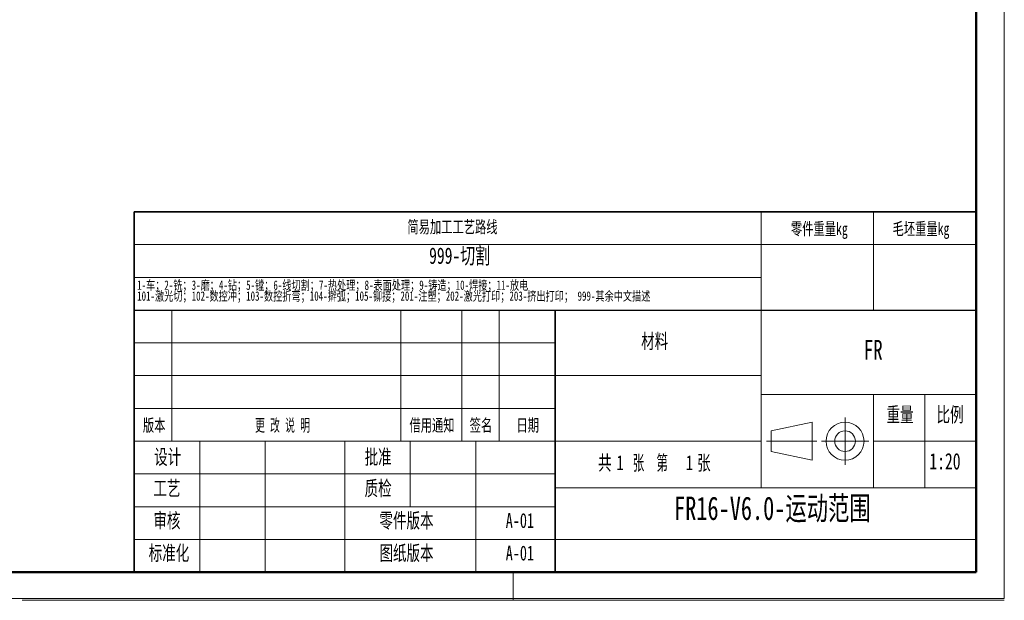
# Model space of a CAD drawing. Header units: millimetres. Extents: x -4 to 420, y 0 to 297.
# Tile 5 of 10: x 209 to 420, y 0 to 124. Entities that reach past the tile are written whole.
import ezdxf

# ---------------------------------------------------------------- set-up
doc = ezdxf.new("R2010")
doc.units = ezdxf.units.MM
doc.linetypes.add('CENTERX2', pattern=[20.32, 12.7, -2.54, 2.54, -2.54])
doc.layers.get('0').update_dxf_attribs({"lineweight": 18})
doc.layers.add('文字层', color=7, linetype='Continuous', lineweight=25)
doc.layers.add('细线层', color=7, linetype='Continuous', lineweight=25)
doc.styles.add('SLDTEXTSTYLE0', font='txt', dxfattribs={"width": 0.7})
doc.styles.add('SLDTEXTSTYLE1', font='txt', dxfattribs={"width": 0.614286})
doc.styles.add('SLDTEXTSTYLE2', font='txt', dxfattribs={"width": 0.7})
doc.styles.add('SLDTEXTSTYLE3', font='txt', dxfattribs={"width": 0.6})

# ---------------------------------------------------------------- blocks, each defined once
blk = doc.blocks.new('SW_NOTE_0')
at = {"color": 0, "linetype": 'Continuous', "lineweight": 0, "attachment_point": 2}
for s, insert, char_height, width, style in [('共', (2.18, 4.09), 3.17, 5.8604, 'SLDTEXTSTYLE0'), ('张  第', (11.91, 4.09), 3.175, 15.6444, 'SLDTEXTSTYLE3'), ('张', (23.35, 4.09), 3.17, 5.6866, 'SLDTEXTSTYLE0'), ('1', (5.42, 4.09), 3.17, 1.8128, 'SLDTEXTSTYLE2'), ('1', (20.24, 4.09), 3.17, 1.8128, 'SLDTEXTSTYLE2')]:
    blk.add_mtext(s, dxfattribs=dict(at, insert=insert, char_height=char_height, width=width, style=style))
blk = doc.blocks.new('SW_NOTE_1')
at = {"color": 0, "linetype": 'Continuous', "lineweight": 0, "char_height": 2, "attachment_point": 1, "style": 'SLDTEXTSTYLE0'}
for s, insert, width in [('1-车；2-铣；3-磨；4-钻；5-镗；6-线切割；7-热处理；8-表面处理；9-铸造；10-焊接；11-放电', (0, 2.58), 171.5039), ('101-激光切；102-数控冲；103-数控折弯；104-擀弧；105-铆接；201-注塑；202-激光打印；203-挤出打印； 999-其余中文描述', (0, 0.25), 225.6425)]:
    blk.add_mtext(s, dxfattribs=dict(at, insert=insert, width=width))

msp = doc.modelspace()

# ---------------------------------------------------------------- linework, layer by layer
at = {"color": 7, "linetype": 'Continuous', "lineweight": 18}
for p, q in [((419.99, 297.4), (419.99, 0.4)), ((368, 75.99), (368, 82.99)), ((392, 75.99), (392, 82.99)), ((234, 75.99), (414, 75.99)), ((368, 61.99), (368, 75.99)), ((392, 61.99), (392, 75.99)), ((368, 68.99), (234, 68.99)), ((242, 33.99), (242, 61.99)), ((291, 33.99), (291, 61.99)), ((304, 33.99), (304, 61.99)), ((312, 33.99), (312, 61.99)), ((368, 61.99), (368, 23.99)), ((324, 54.99), (234, 54.99)), ((324, 47.99), (234, 47.99)), ((324, 47.99), (368, 47.99)), ((414, 43.99), (368, 43.99)), ((392, 43.99), (392, 23.99)), ((403, 43.99), (403, 23.99)), ((324, 40.99), (234, 40.99)), ((370.12, 36.2), (378.95, 38.05)), ((378.95, 38.05), (378.95, 29.92)), ((370.12, 36.2), (370.12, 31.78)), ((368, 33.99), (234, 33.99)), ((248, 5.99), (248, 33.99)), ((262, 5.99), (262, 33.99)), ((279, 5.99), (279, 33.99)), ((293, 19.99), (293, 33.99)), ((307, 5.99), (307, 33.99)), ((392, 33.99), (414, 33.99)), ((370.12, 31.78), (378.95, 29.92)), ((324, 26.99), (234, 26.99)), ((368, 23.99), (324, 23.99)), ((414, 23.99), (368, 23.99)), ((324, 19.99), (234, 19.99)), ((324, 12.99), (234, 12.99)), ((315, 5.99), (315, -0.01)), ((0, 0.4), (419.99, 0.4)), ((210, -0.01), (420, -0.01))]:
    msp.add_line(p, q, dxfattribs=at)
at = {"color": 7, "linetype": 'Continuous', "lineweight": 50}
for p, q in [((414, 5.99), (414, 290.99)), ((24, 5.99), (414, 5.99)), ((234, 5.99), (414, 5.99))]:
    msp.add_line(p, q, dxfattribs=at)
at = {"color": 7, "linetype": 'Continuous', "lineweight": 35}
for p, q in [((234, 61.99), (234, 82.99)), ((234, 82.99), (414, 82.99)), ((234, 61.99), (234, 5.99)), ((324, 61.99), (324, 5.99)), ((414, 61.99), (414, 5.99)), ((414, 5.99), (234, 5.99))]:
    msp.add_line(p, q, dxfattribs=at)
at = {"color": 7, "linetype": 'Continuous', "lineweight": 25}
msp.add_line((234, 61.99), (414, 61.99), dxfattribs=at)
at = {"color": 7, "linetype": 'CENTERX2', "lineweight": 18}
for p, q in [((385.95, 28.92), (385.95, 39.05)), ((369.12, 33.99), (379.95, 33.99)), ((380.89, 33.99), (391.02, 33.99))]:
    msp.add_line(p, q, dxfattribs=at)
at = {"color": 7, "linetype": 'Continuous', "lineweight": 18}
for radius in [4.06, 2.21]:
    msp.add_circle((385.95, 33.99), radius, dxfattribs=at)
at = {"layer": '细线层', "color": 7, "lineweight": 18}
msp.add_line((324, 12.99), (414, 12.99), dxfattribs=at)

# ---------------------------------------------------------------- block references
at = {"color": 7, "linetype": 'Continuous', "lineweight": 0}
for name, p in [('SW_NOTE_1', (234.61, 65.75)), ('SW_NOTE_0', (332.42, 26.88))]:
    msp.add_blockref(name, p, dxfattribs=at)

# ---------------------------------------------------------------- texts
at = {"color": 7, "linetype": 'Continuous', "lineweight": 0, "attachment_point": 2}
for s, insert, char_height, width, style in [('简易加工工艺路线', (302.02, 81.1), 2.646, 41.6977, 'SLDTEXTSTYLE0'), ('零件重量kg', (380.46, 80.71), 2.646, 26.0947, 'SLDTEXTSTYLE0'), ('毛坯重量kg', (402.19, 80.71), 2.646, 26.0947, 'SLDTEXTSTYLE0'), ('材料', (345.25, 56.96), 3.175, 12.2424, 'SLDTEXTSTYLE0'), ('FR', (391.97, 55.63), 4.233, 8.1119, 'SLDTEXTSTYLE2'), ('重量', (397.7, 41.27), 3.175, 12.1927, 'SLDTEXTSTYLE0'), ('比例', (408.4, 41.27), 3.175, 11.2491, 'SLDTEXTSTYLE0'), ('版本', (238.25, 38.72), 2.646, 10.1192, 'SLDTEXTSTYLE0'), ('更 改 说 明', (265.68, 38.72), 2.646, 24.8244, 'SLDTEXTSTYLE1'), ('借用通知', (297.64, 38.72), 2.646, 20.5695, 'SLDTEXTSTYLE0'), ('签名', (308.11, 38.72), 2.646, 9.7053, 'SLDTEXTSTYLE0'), ('日期', (318.11, 38.72), 2.646, 9.1259, 'SLDTEXTSTYLE0'), ('设计', (241.13, 32.22), 3.175, 12.0934, 'SLDTEXTSTYLE0'), ('批准', (286.13, 32.22), 3.175, 12.1927, 'SLDTEXTSTYLE0'), ('1:20', (407.31, 31.45), 3.5, 9.0061, 'SLDTEXTSTYLE2'), ('工艺', (240.97, 25.52), 3.175, 11.9941, 'SLDTEXTSTYLE0'), ('质检', (286.13, 25.52), 3.175, 12.1679, 'SLDTEXTSTYLE0'), ('FR16-V6.0-运动范围', (370.4, 22.16), 5, 92.8174, 'SLDTEXTSTYLE0'), ('审核', (240.97, 18.63), 3.175, 11.7706, 'SLDTEXTSTYLE0'), ('零件版本', (292.19, 18.63), 3.175, 24.8572, 'SLDTEXTSTYLE0'), ('A-01', (316.43, 18.63), 3.175, 12.0189, 'SLDTEXTSTYLE2'), ('标准化', (241.41, 11.68), 3.175, 18.525, 'SLDTEXTSTYLE0'), ('图纸版本', (292.19, 11.68), 3.175, 24.2613, 'SLDTEXTSTYLE0'), ('A-01', (316.43, 11.68), 3.175, 12.0189, 'SLDTEXTSTYLE2')]:
    msp.add_mtext(s, dxfattribs=dict(at, insert=insert, char_height=char_height, width=width, style=style))
at = {"layer": '文字层', "color": 1, "insert": (297.02, 75.38), "char_height": 3.5, "width": 27.2101, "attachment_point": 1, "style": 'SLDTEXTSTYLE0'}
msp.add_mtext('999-切割', dxfattribs=at)

doc.saveas('drawing.dxf')
